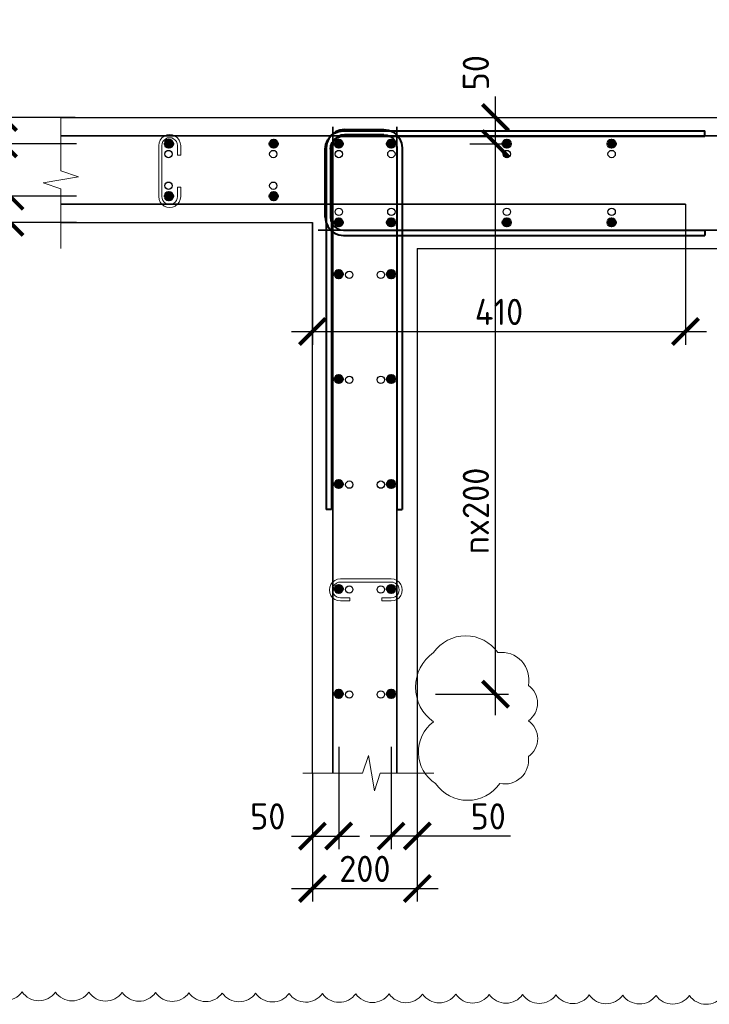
# Model space of a CAD drawing. Header units: millimetres. Extents: x 349531 to 1063351, y -131924 to 96186.
# Tile 26 of 230: x 460178 to 466758, y -61471 to -52085. Entities that reach past the tile are written whole.
import ezdxf

# ---------------------------------------------------------------- set-up
doc = ezdxf.new("R2010")
doc.units = ezdxf.units.MM
for name, color, linetype, lineweight in [('0.35 ___', 243, 'Continuous', 35), ('0.4 ___', 121, 'Continuous', 40), ('Арм_хомуты', 133, 'Continuous', 18), ('Арм_шпильки', 143, 'Continuous', 18), ('Арматура', 152, 'Continuous', 40), ('размер', 1, 'Continuous', 25), ('РАЗМЕРЫ', 1, 'Continuous', 9)]:
    doc.layers.add(name, color=color, linetype=linetype, lineweight=lineweight)
doc.styles.add('GOST 2.304', font='CS_Gost2304.shx')
doc.styles.add('GOST-2.304_Type-B', font='GOST_Common.ttf')
doc.dimstyles.new('СПДС', dxfattribs={"dimscale": 100, "dimtxt": 2.5, "dimasz": 2.5, "dimexe": 1.25, "dimexo": 0, "dimtad": 1, "dimdec": 0, "dimtxsty": 'GOST-2.304_Type-B', "dimblk": 'ARCHTICK', "dimcen": 2.5, "dimdle": 2, "dimadec": 0, "dimazin": 2, "dimtfac": 0.75, "dimtdec": 0, "dimtmove": 1, "dimatfit": 3, "dimfxl": 1, "dimtolj": 1, "dimarcsym": 1})

# ---------------------------------------------------------------- blocks, each defined once
blk = doc.blocks.new('_ArchTick')
at = {"color": 0, "linetype": 'ByBlock', "const_width": 0.15}
blk.add_lwpolyline([(-0.5, -0.5), (0.5, 0.5)], dxfattribs=at)
blk = doc.blocks.new('*D1109')
at = {"layer": 'DEFPOINTS', "color": 0, "transparency": 16777216}
for p in [(462972, -59266.9), (463972, -59266.9), (463972, -60366.9)]:
    blk.add_point(p, dxfattribs=at)
at = {"layer": 'РАЗМЕРЫ', "color": 0, "lineweight": -2, "transparency": 16777216}
for p, q in [((462972, -59266.9), (462972, -60491.9)), ((463972, -59266.9), (463972, -60491.9)), ((462772, -60366.9), (464172, -60366.9))]:
    blk.add_line(p, q, dxfattribs=at)
at = {"layer": 'РАЗМЕРЫ', "color": 0, "lineweight": -2, "transparency": 16777216, "xscale": 250, "yscale": 250, "zscale": 250, "rotation": 180}
blk.add_blockref('_ArchTick', (462972, -60366.9), dxfattribs=at)
at = {"layer": 'РАЗМЕРЫ', "color": 0, "lineweight": -2, "transparency": 16777216, "xscale": 250, "yscale": 250, "zscale": 250}
blk.add_blockref('_ArchTick', (463972, -60366.9), dxfattribs=at)
at = {"layer": 'РАЗМЕРЫ', "color": 0, "transparency": 16777216, "insert": (463472, -60179.4), "char_height": 250, "attachment_point": 5, "style": 'GOST-2.304_Type-B'}
blk.add_mtext('\\A1;200', dxfattribs=at)
blk = doc.blocks.new('*D1110')
at = {"layer": 'DEFPOINTS', "color": 0, "transparency": 16777216}
for p in [(464472, -53267), (464718, -53267), (464146.3, -58513.6)]:
    blk.add_point(p, dxfattribs=at)
at = {"layer": 'РАЗМЕРЫ', "color": 0, "lineweight": -2, "transparency": 16777216}
for p, q in [((464718, -58713.6), (464718, -53067)), ((464472, -53267), (464843, -53267)), ((464146.3, -58513.6), (464843, -58513.6))]:
    blk.add_line(p, q, dxfattribs=at)
at = {"layer": 'РАЗМЕРЫ', "color": 0, "lineweight": -2, "transparency": 16777216, "xscale": 250, "yscale": 250, "zscale": 250}
for p, rotation in [((464718, -53267), 90), ((464718, -58513.6), 270)]:
    blk.add_blockref('_ArchTick', p, dxfattribs=dict(at, rotation=rotation))
at = {"layer": 'РАЗМЕРЫ', "color": 0, "transparency": 16777216, "insert": (464530.5, -56767), "char_height": 250, "attachment_point": 5, "rotation": 90, "style": 'GOST-2.304_Type-B'}
blk.add_mtext('\\A1;nx200', dxfattribs=at)
blk = doc.blocks.new('*D1111')
at = {"layer": 'DEFPOINTS', "color": 0, "transparency": 16777216}
for p in [(464222, -53017), (464718, -53017), (464472, -53267)]:
    blk.add_point(p, dxfattribs=at)
at = {"layer": 'РАЗМЕРЫ', "color": 0, "lineweight": -2, "transparency": 16777216}
for p, q in [((464718, -53467), (464718, -52817)), ((464222, -53017), (464843, -53017)), ((464472, -53267), (464843, -53267))]:
    blk.add_line(p, q, dxfattribs=at)
at = {"layer": 'РАЗМЕРЫ', "color": 0, "lineweight": -2, "transparency": 16777216, "xscale": 250, "yscale": 250, "zscale": 250}
for p, rotation in [((464718, -53017), 90), ((464718, -53267), 270)]:
    blk.add_blockref('_ArchTick', p, dxfattribs=dict(at, rotation=rotation))
at = {"layer": 'РАЗМЕРЫ', "color": 0, "transparency": 16777216, "insert": (464530.5, -52590.4), "char_height": 250, "attachment_point": 5, "rotation": 90, "style": 'GOST-2.304_Type-B'}
blk.add_mtext('\\A1;50', dxfattribs=at)
blk = doc.blocks.new('*D1112')
at = {"layer": 'DEFPOINTS', "color": 0, "transparency": 16777216}
for p in [(463222, -59016.9), (462972, -59266.9), (463222, -59866.9)]:
    blk.add_point(p, dxfattribs=at)
at = {"layer": 'РАЗМЕРЫ', "color": 0, "lineweight": -2, "transparency": 16777216}
for p, q in [((463222, -59016.9), (463222, -59991.9)), ((462972, -59266.9), (462972, -59991.9)), ((462772, -59866.9), (463422, -59866.9))]:
    blk.add_line(p, q, dxfattribs=at)
at = {"layer": 'РАЗМЕРЫ', "color": 0, "lineweight": -2, "transparency": 16777216, "xscale": 250, "yscale": 250, "zscale": 250, "rotation": 180}
blk.add_blockref('_ArchTick', (462972, -59866.9), dxfattribs=at)
at = {"layer": 'РАЗМЕРЫ', "color": 0, "lineweight": -2, "transparency": 16777216, "xscale": 250, "yscale": 250, "zscale": 250}
blk.add_blockref('_ArchTick', (463222, -59866.9), dxfattribs=at)
at = {"layer": 'РАЗМЕРЫ', "color": 0, "transparency": 16777216, "insert": (462545.4, -59679.4), "char_height": 250, "attachment_point": 5, "style": 'GOST-2.304_Type-B'}
blk.add_mtext('\\A1;50', dxfattribs=at)
blk = doc.blocks.new('*D1113')
at = {"layer": 'DEFPOINTS', "color": 0, "transparency": 16777216}
for p in [(463722, -59016.9), (463972, -59016.9), (463722, -59866.9)]:
    blk.add_point(p, dxfattribs=at)
at = {"layer": 'РАЗМЕРЫ', "color": 0, "lineweight": -2, "transparency": 16777216}
for p, q in [((463722, -59016.9), (463722, -59991.9)), ((463972, -59016.9), (463972, -59991.9)), ((464172, -59866.9), (463522, -59866.9)), ((464861.1, -59866.9), (463972, -59866.9))]:
    blk.add_line(p, q, dxfattribs=at)
at = {"layer": 'РАЗМЕРЫ', "color": 0, "lineweight": -2, "transparency": 16777216, "xscale": 250, "yscale": 250, "zscale": 250, "rotation": 180}
blk.add_blockref('_ArchTick', (463722, -59866.9), dxfattribs=at)
at = {"layer": 'РАЗМЕРЫ', "color": 0, "lineweight": -2, "transparency": 16777216, "xscale": 250, "yscale": 250, "zscale": 250}
blk.add_blockref('_ArchTick', (463972, -59866.9), dxfattribs=at)
at = {"layer": 'РАЗМЕРЫ', "color": 0, "transparency": 16777216, "insert": (464648.6, -59679.4), "char_height": 250, "attachment_point": 5, "style": 'GOST-2.304_Type-B'}
blk.add_mtext('\\A1;50', dxfattribs=at)
blk = doc.blocks.new('*U477')
for p, q in [((6, 24.2), (12.8, 27)), ((12.8, 27), (20, 28)), ((44, 28), (20, 28)), ((44, 20), (44, 28)), ((125.4, 28), (149.4, 28)), ((125.4, 20), (125.4, 28)), ((156.7, 27), (149.4, 28)), ((163.4, 24.2), (156.7, 27)), ((-8, 0), (-7, 7.2)), ((-7, 7.2), (-4.2, 14)), ((-4.2, 14), (0.2, 19.8)), ((0.2, 19.8), (6, 24.2)), ((20, 20), (44, 20)), ((149.4, 20), (125.4, 20)), ((169.2, 19.8), (163.4, 24.2)), ((173.7, 14), (169.2, 19.8)), ((176.5, 7.2), (173.7, 14)), ((177.4, 0), (176.5, 7.2)), ((176.5, -7.2), (177.4, 0)), ((-7, -7.2), (-8, 0)), ((-4.2, -14), (-7, -7.2)), ((0.2, -19.8), (-4.2, -14)), ((6, -24.2), (0.2, -19.8)), ((12.8, -27), (6, -24.2)), ((156.7, -27), (163.4, -24.2)), ((163.4, -24.2), (169.2, -19.8)), ((169.2, -19.8), (173.7, -14)), ((173.7, -14), (176.5, -7.2)), ((20, -28), (12.8, -27)), ((20, -28), (149.4, -28)), ((149.4, -28), (156.7, -27))]:
    blk.add_line(p, q)
at = {"color": 0, "linetype": 'ByBlock', "lineweight": -2}
for p, q in [((0, 0), (0.7, 5.2)), ((0.7, 5.2), (2.7, 10)), ((2.7, 10), (5.9, 14.1)), ((5.9, 14.1), (10, 17.3)), ((10, 17.3), (14.8, 19.3)), ((14.8, 19.3), (20, 20)), ((154.6, 19.3), (149.4, 20)), ((159.4, 17.3), (154.6, 19.3)), ((163.6, 14.1), (159.4, 17.3)), ((166.8, 10), (163.6, 14.1)), ((168.8, 5.2), (166.8, 10)), ((169.4, 0), (168.8, 5.2)), ((168.8, -5.2), (169.4, 0)), ((0.7, -5.2), (0, 0)), ((2.7, -10), (0.7, -5.2)), ((5.9, -14.1), (2.7, -10)), ((10, -17.3), (5.9, -14.1)), ((14.8, -19.3), (10, -17.3)), ((20, -20), (14.8, -19.3)), ((20, -20), (149.4, -20)), ((149.4, -20), (154.6, -19.3)), ((154.6, -19.3), (159.4, -17.3)), ((159.4, -17.3), (163.6, -14.1)), ((163.6, -14.1), (166.8, -10)), ((166.8, -10), (168.8, -5.2))]:
    blk.add_line(p, q, dxfattribs=at)
at = {"style": 'GOST 2.304', "oblique": 15, "flags": 9}
for tag, p in [('ДИАМЕТР', (117.8, -62.2)), ('ДЛИНА', (118.1, -72.5)), ('ПОЗИЦИЯ', (118, -56.6)), ('КЛАСС', (118, -67.8)), ('МАССА', (118.7, -78.2))]:
    blk.add_attdef(tag, p, '', height=2.5, dxfattribs=at)
blk = doc.blocks.new('*U479')
at = {"color": 0, "linetype": 'ByBlock', "lineweight": -2}
for p, q in [((-72.3, 25), (-72.3, 714.4)), ((-62.3, 714.4), (-72.3, 714.4)), ((-62.3, 25), (-62.3, 714.4)), ((62.3, 25), (62.3, 714.4)), ((62.3, 714.4), (72.3, 714.4)), ((72.3, 25), (72.3, 714.4)), ((-71.1, 15.9), (-72.3, 25)), ((-61.4, 18.5), (-62.3, 25)), ((61.4, 18.5), (62.3, 25)), ((71.1, 15.9), (72.3, 25)), ((-67.6, 7.5), (-71.1, 15.9)), ((-62, 0.3), (-67.6, 7.5)), ((-54.8, -5.3), (-62, 0.3)), ((-58.9, 12.5), (-61.4, 18.5)), ((-55, 7.3), (-58.9, 12.5)), ((-49.8, 3.3), (-55, 7.3)), ((-43.8, 0.9), (-49.8, 3.3)), ((-37.3, 0), (-43.8, 0.9)), ((-37.3, 0), (37.3, 0)), ((37.3, 0), (43.8, 0.9)), ((43.8, 0.9), (49.8, 3.3)), ((49.8, 3.3), (55, 7.3)), ((54.8, -5.3), (62, 0.3)), ((55, 7.3), (58.9, 12.5)), ((58.9, 12.5), (61.4, 18.5)), ((62, 0.3), (67.6, 7.5)), ((67.6, 7.5), (71.1, 15.9)), ((-46.4, -8.8), (-54.8, -5.3)), ((-37.3, -10), (-46.4, -8.8)), ((37.3, -10), (-37.3, -10)), ((37.3, -10), (46.4, -8.8)), ((46.4, -8.8), (54.8, -5.3))]:
    blk.add_line(p, q, dxfattribs=at)
at = {"style": 'GOST 2.304', "oblique": 15, "flags": 9}
for tag, p in [('ПОЗИЦИЯ', (1021, -185)), ('ДИАМЕТР', (1021.3, -189.3)), ('КЛАСС', (1021.6, -193.8)), ('ДЛИНА', (1022, -198.5)), ('МАССА', (1022.3, -203.9))]:
    blk.add_attdef(tag, p, '', height=2.5, dxfattribs=at)
blk = doc.blocks.new('*D1118')
at = {"layer": 'DEFPOINTS', "color": 0, "transparency": 16777216}
for p in [(460706.3, -53017), (459297.1, -54017), (460706.3, -54017)]:
    blk.add_point(p, dxfattribs=at)
at = {"layer": 'РАЗМЕРЫ', "color": 0, "lineweight": -2, "transparency": 16777216}
for p, q in [((459297.1, -52817), (459297.1, -54217)), ((460706.3, -53017), (459172.1, -53017)), ((460706.3, -54017), (459172.1, -54017))]:
    blk.add_line(p, q, dxfattribs=at)
at = {"layer": 'РАЗМЕРЫ', "color": 0, "lineweight": -2, "transparency": 16777216, "xscale": 250, "yscale": 250, "zscale": 250}
for p, rotation in [((459297.1, -53017), 90), ((459297.1, -54017), 270)]:
    blk.add_blockref('_ArchTick', p, dxfattribs=dict(at, rotation=rotation))
at = {"layer": 'РАЗМЕРЫ', "color": 0, "transparency": 16777216, "insert": (459109.6, -53517), "char_height": 250, "attachment_point": 5, "rotation": 90, "style": 'GOST-2.304_Type-B'}
blk.add_mtext('\\A1;200', dxfattribs=at)
blk = doc.blocks.new('*D1119')
at = {"layer": 'DEFPOINTS', "color": 0, "transparency": 16777216}
for p in [(460644.1, -53017), (460023.7, -53267), (460722, -53267)]:
    blk.add_point(p, dxfattribs=at)
at = {"layer": 'РАЗМЕРЫ', "color": 0, "lineweight": -2, "transparency": 16777216}
for p, q in [((459680, -53038.9), (459680, -52613.9)), ((460023.7, -52817), (460023.7, -53467)), ((460644.1, -53017), (459898.7, -53017)), ((460023.7, -53142), (459680, -53038.9)), ((460722, -53267), (459898.7, -53267))]:
    blk.add_line(p, q, dxfattribs=at)
at = {"layer": 'РАЗМЕРЫ', "color": 0, "lineweight": -2, "transparency": 16777216, "xscale": 250, "yscale": 250, "zscale": 250}
for p, rotation in [((460023.7, -53017), 90), ((460023.7, -53267), 270)]:
    blk.add_blockref('_ArchTick', p, dxfattribs=dict(at, rotation=rotation))
at = {"layer": 'РАЗМЕРЫ', "color": 0, "transparency": 16777216, "insert": (459492.5, -52826.4), "char_height": 250, "attachment_point": 5, "rotation": 90, "style": 'GOST-2.304_Type-B'}
blk.add_mtext('\\A1;50', dxfattribs=at)
blk = doc.blocks.new('*D1120')
at = {"layer": 'DEFPOINTS', "color": 0, "transparency": 16777216}
for p in [(460722, -53767), (460085.8, -54017), (460722, -54017)]:
    blk.add_point(p, dxfattribs=at)
at = {"layer": 'РАЗМЕРЫ', "color": 0, "lineweight": -2, "transparency": 16777216}
for p, q in [((460085.8, -53567), (460085.8, -54217)), ((460722, -53767), (459960.8, -53767)), ((460722, -54017), (459960.8, -54017))]:
    blk.add_line(p, q, dxfattribs=at)
at = {"layer": 'РАЗМЕРЫ', "color": 0, "lineweight": -2, "transparency": 16777216, "xscale": 250, "yscale": 250, "zscale": 250}
for p, rotation in [((460085.8, -53767), 90), ((460085.8, -54017), 270)]:
    blk.add_blockref('_ArchTick', p, dxfattribs=dict(at, rotation=rotation))
at = {"layer": 'РАЗМЕРЫ', "color": 0, "transparency": 16777216, "insert": (459791.9, -54294.9), "char_height": 250, "attachment_point": 5, "rotation": 90, "style": 'GOST-2.304_Type-B'}
blk.add_mtext('\\A1;50', dxfattribs=at)
blk = doc.blocks.new('*U486')
at = {"color": 0, "linetype": 'ByBlock', "lineweight": -2}
for p, q in [((-99.8, 25), (-99.8, 714.4)), ((-89.8, 714.4), (-99.8, 714.4)), ((-89.8, 25), (-89.8, 714.4)), ((89.8, 25), (89.8, 714.4)), ((89.8, 714.4), (99.8, 714.4)), ((99.8, 25), (99.8, 714.4)), ((-98.6, 15.9), (-99.8, 25)), ((-89, 18.5), (-89.8, 25)), ((89, 18.5), (89.8, 25)), ((98.6, 15.9), (99.8, 25)), ((-95.1, 7.5), (-98.6, 15.9)), ((-89.6, 0.3), (-95.1, 7.5)), ((-82.3, -5.3), (-89.6, 0.3)), ((-86.5, 12.5), (-89, 18.5)), ((-82.5, 7.3), (-86.5, 12.5)), ((-77.3, 3.3), (-82.5, 7.3)), ((-71.3, 0.9), (-77.3, 3.3)), ((-64.8, 0), (-71.3, 0.9)), ((-64.8, 0), (64.8, 0)), ((64.8, 0), (71.3, 0.9)), ((71.3, 0.9), (77.3, 3.3)), ((77.3, 3.3), (82.5, 7.3)), ((82.3, -5.3), (89.6, 0.3)), ((82.5, 7.3), (86.5, 12.5)), ((86.5, 12.5), (89, 18.5)), ((89.6, 0.3), (95.1, 7.5)), ((95.1, 7.5), (98.6, 15.9)), ((-73.9, -8.8), (-82.3, -5.3)), ((-64.8, -10), (-73.9, -8.8)), ((64.8, -10), (-64.8, -10)), ((64.8, -10), (73.9, -8.8)), ((73.9, -8.8), (82.3, -5.3))]:
    blk.add_line(p, q, dxfattribs=at)
at = {"style": 'GOST 2.304', "oblique": 15, "flags": 9}
for tag, p in [('ПОЗИЦИЯ', (993.5, -185)), ('ДИАМЕТР', (993.8, -189.3)), ('КЛАСС', (994.1, -193.8)), ('ДЛИНА', (994.5, -198.5)), ('МАССА', (994.8, -203.9))]:
    blk.add_attdef(tag, p, '', height=2.5, dxfattribs=at)
blk = doc.blocks.new('*D1197')
at = {"layer": 'DEFPOINTS', "color": 0, "transparency": 16777216}
for p in [(466530.8, -53842), (462972, -54017), (466530.8, -55057.8)]:
    blk.add_point(p, dxfattribs=at)
at = {"layer": 'размер', "color": 0, "lineweight": -2, "transparency": 16777216}
for p, q in [((466530.8, -53842), (466530.8, -55182.8)), ((462972, -54017), (462972, -55182.8)), ((462772, -55057.8), (466730.8, -55057.8))]:
    blk.add_line(p, q, dxfattribs=at)
at = {"layer": 'размер', "color": 0, "lineweight": -2, "transparency": 16777216, "xscale": 250, "yscale": 250, "zscale": 250, "rotation": 180}
blk.add_blockref('_ArchTick', (462972, -55057.8), dxfattribs=at)
at = {"layer": 'размер', "color": 0, "lineweight": -2, "transparency": 16777216, "xscale": 250, "yscale": 250, "zscale": 250}
blk.add_blockref('_ArchTick', (466530.8, -55057.8), dxfattribs=at)
at = {"layer": 'размер', "color": 0, "transparency": 16777216, "insert": (464751.4, -54870.3), "char_height": 250, "attachment_point": 5, "style": 'GOST-2.304_Type-B'}
blk.add_mtext('\\A1;410', dxfattribs=at)

msp = doc.modelspace()

# ---------------------------------------------------------------- hatches: boundary and pattern name
at = {"layer": 'Арматура'}
h = msp.add_hatch(color=256, dxfattribs=at)
h.dxf.hatch_style = 1
h.paths.add_polyline_path([(461601.7, -53227, 1), (461601.7, -53307, 1)])
h = msp.add_hatch(color=256, dxfattribs=at)
h.dxf.hatch_style = 1
h.paths.add_polyline_path([(462601.7, -53227, -1), (462601.7, -53307, -1)])
h = msp.add_hatch(color=256, dxfattribs=at)
h.dxf.hatch_style = 1
h.paths.add_polyline_path([(463182, -53267, -1), (463262, -53267, -1)])
h = msp.add_hatch(color=256, dxfattribs=at)
h.dxf.hatch_style = 1
h.paths.add_polyline_path([(463762, -53267, 1), (463682, -53267, 1)])
h = msp.add_hatch(color=256, dxfattribs=at)
h.dxf.hatch_style = 1
h.paths.add_polyline_path([(464825.2, -53227, 1), (464825.2, -53307, 1)])
h = msp.add_hatch(color=256, dxfattribs=at)
h.dxf.hatch_style = 1
h.paths.add_polyline_path([(465825.2, -53227, -1), (465825.2, -53307, -1)])
h = msp.add_hatch(color=256, dxfattribs=at)
h.dxf.hatch_style = 1
h.paths.add_polyline_path([(461601.7, -53807, -1), (461601.7, -53727, -1)])
h = msp.add_hatch(color=256, dxfattribs=at)
h.dxf.hatch_style = 1
h.paths.add_polyline_path([(462601.7, -53807, 1), (462601.7, -53727, 1)])
h = msp.add_hatch(color=256, dxfattribs=at)
h.dxf.hatch_style = 1
h.paths.add_polyline_path([(463182, -54016.9, 1), (463262, -54016.9, 1)])
h = msp.add_hatch(color=256, dxfattribs=at)
h.dxf.hatch_style = 1
h.paths.add_polyline_path([(463762, -54016.9, -1), (463682, -54016.9, -1)])
h = msp.add_hatch(color=256, dxfattribs=at)
h.dxf.hatch_style = 1
h.paths.add_polyline_path([(464825.2, -54057, -1), (464825.2, -53977, -1)])
h = msp.add_hatch(color=256, dxfattribs=at)
h.dxf.hatch_style = 1
h.paths.add_polyline_path([(465825.2, -54057, 1), (465825.2, -53977, 1)])
h = msp.add_hatch(color=256, dxfattribs=at)
h.dxf.hatch_style = 1
h.paths.add_polyline_path([(463182, -54510.8, 1), (463262, -54510.8, 1)])
h = msp.add_hatch(color=256, dxfattribs=at)
h.dxf.hatch_style = 1
h.paths.add_polyline_path([(463762, -54510.8, -1), (463682, -54510.8, -1)])
h = msp.add_hatch(color=256, dxfattribs=at)
h.dxf.hatch_style = 1
h.paths.add_polyline_path([(463182, -55510.8, 1), (463262, -55510.8, 1)])
h = msp.add_hatch(color=256, dxfattribs=at)
h.dxf.hatch_style = 1
h.paths.add_polyline_path([(463762, -55510.8, -1), (463682, -55510.8, -1)])
h = msp.add_hatch(color=256, dxfattribs=at)
h.dxf.hatch_style = 1
h.paths.add_polyline_path([(463182, -56511.6, 1), (463262, -56511.6, 1)])
h = msp.add_hatch(color=256, dxfattribs=at)
h.dxf.hatch_style = 1
h.paths.add_polyline_path([(463762, -56511.6, -1), (463682, -56511.6, -1)])
h = msp.add_hatch(color=256, dxfattribs=at)
h.dxf.hatch_style = 1
h.paths.add_polyline_path([(463182, -57510.8, 1), (463262, -57510.8, 1)])
h = msp.add_hatch(color=256, dxfattribs=at)
h.dxf.hatch_style = 1
h.paths.add_polyline_path([(463762, -57510.8, -1), (463682, -57510.8, -1)])
h = msp.add_hatch(color=256, dxfattribs=at)
h.dxf.hatch_style = 1
h.paths.add_polyline_path([(463182, -58510.8, 1), (463262, -58510.8, 1)])
h = msp.add_hatch(color=256, dxfattribs=at)
h.dxf.hatch_style = 1
h.paths.add_polyline_path([(463762, -58510.8, -1), (463682, -58510.8, -1)])

# ---------------------------------------------------------------- linework, layer by layer
at = {"layer": '0.35 ___', "ltscale": 100}
for p, q in [((463165.7, -53105.7), (463165.7, -59266.9)), ((463775.4, -53105.7), (463775.4, -59266.9)), ((460571.7, -53192), (468195.7, -53192)), ((460571.7, -53842), (466530.8, -53842)), ((463025.1, -54092), (468195.7, -54092))]:
    msp.add_line(p, q, dxfattribs=at)
at = {"layer": '0.4 ___', "lineweight": 25, "ltscale": 0.1}
for p, q in [((460571.7, -53017), (468195.7, -53017)), ((460571.7, -54017), (462972, -54017)), ((462972, -59266.9), (462972, -54017)), ((463972, -54267), (463972, -59266.9)), ((463972, -54267), (468195.7, -54267))]:
    msp.add_line(p, q, dxfattribs=at)
at = {"layer": 'Арматура'}
for centre in [(461601.7, -53267), (462601.7, -53267), (463222, -53267), (463722, -53267), (464825.2, -53267), (465825.2, -53267), (461601.7, -53767), (462601.7, -53767), (463222, -54016.9), (463722, -54016.9), (464825.2, -54017), (465825.2, -54017), (463222, -54510.8), (463722, -54510.8), (463222, -55510.8), (463722, -55510.8), (463222, -56511.6), (463722, -56511.6), (463222, -57510.8), (463722, -57510.8), (463222, -58510.8), (463722, -58510.8)]:
    msp.add_circle(centre, 40, dxfattribs=at)
at = {"layer": 'РАЗМЕРЫ'}
for points in [[(460571.7, -53017), (460571.7, -53526.9), (460740.5, -53583.2), (460403, -53639.4), (460571.7, -53695.7), (460571.7, -54267)], [(464128.3, -59266.9), (463618.4, -59266.9), (463562.1, -59435.6), (463505.9, -59098.1), (463449.6, -59266.9), (462878.3, -59266.9)]]:
    msp.add_lwpolyline(points, dxfattribs=at)
at = {"layer": 'РАЗМЕРЫ', "color": 240, "true_color": 0xed1f24}
msp.add_lwpolyline([(464126, -58118.1, 0.520567), (464126, -58777.5, 0.520567), (464145, -59365.8, 0.520567), (464760.5, -59365.8, 0.520567), (465031.3, -59109.5, 0.520567), (465031.3, -58767.1, 0.520567), (465031.3, -58431.5, 0.520567), (464740.9, -58118.1, 0.520567)], format="xyb", close=True, dxfattribs=at)
msp.add_lwpolyline([(459883, -61351, 0.520567), (460201.4, -61352.7, 0.520567), (460519.7, -61354.4, 0.520567), (460838.1, -61356.1, 0.520567), (461156.4, -61357.8, 0.520567), (461474.7, -61359.5, 0.520567), (461793.1, -61361.2, 0.520567), (462111.4, -61362.9, 0.520567), (462429.8, -61364.6, 0.520567), (462748.1, -61366.4, 0.520567), (463066.5, -61368.1, 0.520567), (463384.8, -61369.8, 0.520567), (463703.2, -61371.5, 0.520567), (464021.5, -61373.2, 0.520567), (464339.9, -61374.9, 0.520567), (464658.2, -61376.6, 0.520567), (464976.6, -61378.3, 0.520567), (465294.9, -61380, 0.520567), (465613.2, -61381.8, 0.520567), (465931.6, -61383.5, 0.520567), (466249.9, -61385.2, 0.520567), (466568.3, -61386.9, 0.520567), (466886.6, -61388.6, 0.520567)], format="xyb", dxfattribs=at)
at = {"layer": 'РАЗМЕРЫ', "color": 8, "linetype": 'Continuous', "lineweight": 30}
for centre in [(461597.8, -53365.2, -1800), (462597.8, -53365.2, -1800), (463222.8, -53365.2, -1800), (463724.5, -53365.2, -1800), (464826.2, -53365.2, -1800), (465826.2, -53365.2, -1800), (461597.8, -53667, -1800), (462597.8, -53667, -1800), (463222.8, -53917, -1800), (463724.5, -53917, -1800), (464826.2, -53917, -1800), (465826.2, -53917, -1800), (463322.8, -54517, -1800), (463624.5, -54517, -1800), (463322.8, -55517, -1800), (463624.5, -55517, -1800), (463322.8, -56517, -1800), (463624.5, -56517, -1800), (463322.8, -57517, -1800), (463624.5, -57517, -1800), (463322.8, -58517, -1800), (463624.5, -58517, -1800)]:
    msp.add_circle(centre, 35, dxfattribs=at)

# ---------------------------------------------------------------- block references
at = {"layer": 'Арм_хомуты', "lineweight": 40, "xscale": 5, "yscale": 5, "zscale": 5}
for name, p, rotation in [('*U486', (463143.8, -53642.8), 270), ('*U479', (463465.2, -53180.8), 180)]:
    msp.add_blockref(name, p, dxfattribs=dict(at, rotation=rotation))
at = {"layer": 'Арм_шпильки', "color": 3, "xscale": 3.75, "yscale": 3.75, "zscale": 3.75}
for p, rotation in [((461609.6, -53209.9), 269.9999999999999), ((463798.3, -57520.5), 179.9999999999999)]:
    msp.add_blockref('*U477', p, dxfattribs=dict(at, rotation=rotation))

# ---------------------------------------------------------------- dimensions: what is measured, and where the dimension line sits
at = {"layer": 'размер'}
dim = msp.add_linear_dim(base=(466530.8, -55057.8), p1=(462972, -54017), p2=(466530.8, -53842), text='410', dimstyle='СПДС', dxfattribs=at)
dim.commit()
dim.dimension.update_dxf_attribs({"geometry": '*D1197', "text_midpoint": (464751.4, -54870.3)})
at = {"layer": 'РАЗМЕРЫ'}
for base, p1, p2, picture, middle in [((464718, -53017), (464472, -53267), (464222, -53017), '*D1111', (464718, -52590.4)), ((460085.8, -54017), (460722, -53767), (460722, -54017), '*D1120', (459979.4, -54294.9))]:
    dim = msp.add_linear_dim(base=base, p1=p1, p2=p2, angle=90, dimstyle='СПДС', override={"dimlfac": 0.2, "dimtofl": 0}, dxfattribs=at)
    dim.commit()
    dim.dimension.update_dxf_attribs({"geometry": picture, "text_midpoint": middle, "dimtype": 160})
for base, p1, p2, picture, middle in [((460023.7, -53267), (460644.1, -53017), (460722, -53267), '*D1119', (459492.5, -52976.4)), ((459297.1, -54017), (460706.3, -53017), (460706.3, -54017), '*D1118', (459109.6, -53517))]:
    dim = msp.add_linear_dim(base=base, p1=p1, p2=p2, angle=90, dimstyle='СПДС', override={"dimlfac": 0.2, "dimtofl": 0}, dxfattribs=at)
    dim.commit()
    dim.dimension.update_dxf_attribs({"geometry": picture, "text_midpoint": middle})
dim = msp.add_linear_dim(base=(464718, -53267), p1=(464146.3, -58513.6), p2=(464472, -53267), angle=90, text='nx200', dimstyle='СПДС', override={"dimlfac": 0.2, "dimtofl": 0}, dxfattribs=at)
dim.commit()
dim.dimension.update_dxf_attribs({"geometry": '*D1110', "text_midpoint": (464718, -56767), "dimtype": 160})
for base, p1, p2, picture, middle in [((463222, -59866.9), (462972, -59266.9), (463222, -59016.9), '*D1112', (462545.4, -59866.9)), ((463722, -59866.9), (463972, -59016.9), (463722, -59016.9), '*D1113', (464648.6, -59866.9))]:
    dim = msp.add_linear_dim(base=base, p1=p1, p2=p2, dimstyle='СПДС', override={"dimlfac": 0.2, "dimtofl": 0}, dxfattribs=at)
    dim.commit()
    dim.dimension.update_dxf_attribs({"geometry": picture, "text_midpoint": middle, "dimtype": 160})
dim = msp.add_linear_dim(base=(463972, -60366.9), p1=(462972, -59266.9), p2=(463972, -59266.9), dimstyle='СПДС', override={"dimlfac": 0.2, "dimtofl": 0}, dxfattribs=at)
dim.commit()
dim.dimension.update_dxf_attribs({"geometry": '*D1109', "text_midpoint": (463472, -60179.4)})

doc.saveas('drawing.dxf')
